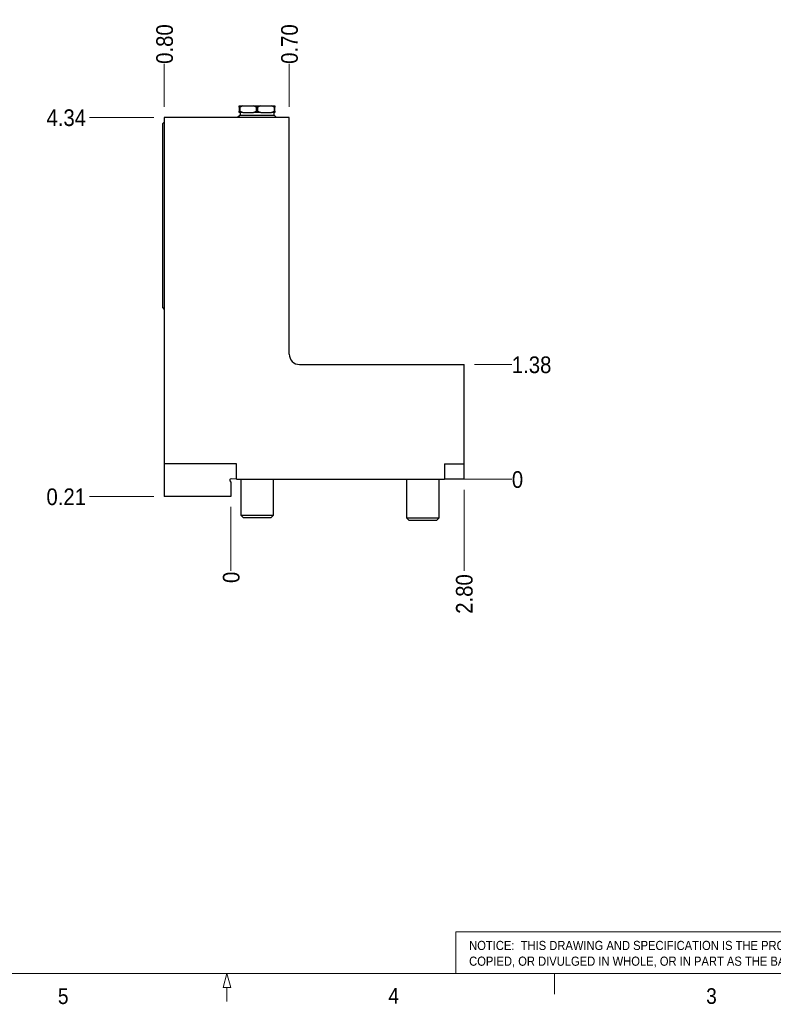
# Model space of a CAD drawing. Header units: inches. Extents: x 0.5 to 16.5, y 0.2 to 10.8.
# Tile 3 of 11: x 7.3 to 11.8, y 0.2 to 6.1. Entities that reach past the tile are written whole.
import ezdxf

# ---------------------------------------------------------------- set-up
doc = ezdxf.new("R2010")
doc.units = ezdxf.units.IN
doc.header["$MEASUREMENT"] = 0
doc.linetypes.add('SLD-Solid', pattern=[0])
doc.styles.add('SLDTEXTSTYLE2', font='GOTHIC.TTF', dxfattribs={"width": 0.913})
doc.dimstyles.new('SLDDIMSTYLE0', dxfattribs={"dimtxt": 0.1, "dimasz": 0.15, "dimexe": 0, "dimexo": 0.0625, "dimgap": 0.025, "dimtad": 0, "dimtih": 1, "dimtoh": 1, "dimdec": 0, "dimlfac": 2, "dimrnd": 1e-09, "dimdsep": 46, "dimtxsty": 'SLDTEXTSTYLE2', "dimblk1": 'NONE', "dimblk2": 'NONE', "dimsah": 1, "dimcen": 0.09, "dimadec": 0, "dimazin": 2, "dimtfac": 1, "dimtdec": 3, "dimtofl": 0, "dimtmove": 0, "dimatfit": 3, "dimldrblk": 'NONE', "dimfxl": 1, "dimfrac": 2, "dimtolj": 1, "dimtzin": 12, "dimarcsym": 0})
doc.dimstyles.new('SLDDIMSTYLE2', dxfattribs={"dimtxt": 0.1, "dimasz": 0.15, "dimexe": 0, "dimexo": 0.0625, "dimgap": 0.025, "dimtad": 0, "dimtih": 1, "dimtoh": 1, "dimlfac": 2, "dimrnd": 1e-09, "dimdsep": 46, "dimtxsty": 'SLDTEXTSTYLE2', "dimblk1": 'NONE', "dimblk2": 'NONE', "dimsah": 1, "dimcen": 0.09, "dimadec": 0, "dimazin": 2, "dimtfac": 1, "dimtdec": 3, "dimtofl": 0, "dimtmove": 0, "dimatfit": 3, "dimldrblk": 'NONE', "dimfxl": 1, "dimfrac": 2, "dimtolj": 1, "dimtzin": 12, "dimarcsym": 0})
doc.dimstyles.new('SLDDIMSTYLE3', dxfattribs={"dimtxt": 0.1, "dimasz": 0.15, "dimexe": 0, "dimexo": 0.0625, "dimgap": 0.025, "dimtad": 0, "dimtih": 1, "dimtoh": 1, "dimlfac": 2, "dimrnd": 1e-09, "dimzin": 12, "dimdsep": 46, "dimtxsty": 'SLDTEXTSTYLE2', "dimblk1": 'NONE', "dimblk2": 'NONE', "dimsah": 1, "dimcen": 0.09, "dimadec": 0, "dimazin": 3, "dimtfac": 1, "dimtdec": 3, "dimtofl": 0, "dimtmove": 0, "dimatfit": 3, "dimldrblk": 'NONE', "dimfxl": 1, "dimfrac": 2, "dimtolj": 1, "dimtzin": 12, "dimarcsym": 0})
doc.dimstyles.new('SLDDIMSTYLE6', dxfattribs={"dimtxt": 0.1, "dimasz": 0.15, "dimexe": 0, "dimexo": 0.0625, "dimgap": 0.025, "dimtad": 0, "dimtih": 1, "dimtoh": 1, "dimlfac": 2, "dimrnd": 1e-09, "dimzin": 0, "dimdsep": 46, "dimtxsty": 'SLDTEXTSTYLE2', "dimblk1": 'NONE', "dimblk2": 'NONE', "dimsah": 1, "dimcen": 0.09, "dimadec": 0, "dimazin": 0, "dimtfac": 1, "dimtdec": 3, "dimtofl": 0, "dimtmove": 0, "dimatfit": 3, "dimldrblk": 'NONE', "dimfxl": 1, "dimfrac": 2, "dimtolj": 1, "dimtzin": 12, "dimarcsym": 0})
doc.dimstyles.new('SLDDIMSTYLE7', dxfattribs={"dimtxt": 0.1, "dimasz": 0.15, "dimexe": 0, "dimexo": 0.0625, "dimgap": 0.025, "dimtad": 0, "dimtih": 1, "dimtoh": 1, "dimlfac": 2, "dimrnd": 1e-09, "dimzin": 4, "dimdsep": 46, "dimtxsty": 'SLDTEXTSTYLE2', "dimblk1": 'NONE', "dimblk2": 'NONE', "dimsah": 1, "dimcen": 0.09, "dimadec": 0, "dimazin": 1, "dimtfac": 1, "dimtdec": 3, "dimtofl": 0, "dimtmove": 0, "dimatfit": 3, "dimldrblk": 'NONE', "dimfxl": 1, "dimfrac": 2, "dimtolj": 1, "dimtzin": 12, "dimarcsym": 0})

# ---------------------------------------------------------------- blocks, each defined once
blk = doc.blocks.new('SW_NOTE_0')
at = {"color": 0, "linetype": 'Continuous', "lineweight": 0, "char_height": 0.055, "attachment_point": 1, "style": 'SLDTEXTSTYLE2'}
for s, insert in [('NOTICE:  THIS DRAWING AND SPECIFICATION IS THE PROPERTY OF COMMAND TOOLING SYSTEMS, LLC AND SHALL NOT BE REPRODUCED, ', (0, 0.0703)), ('COPIED, OR DIVULGED IN WHOLE, OR IN PART AS THE BASIS FOR MANUFACTURING OR SALE OF THE ITEM OR ITEMS DISCLOSED.', (0, -0.0241))]:
    blk.add_mtext(s, dxfattribs=dict(at, insert=insert))
blk = doc.blocks.new('_D_16')
at = {"color": 7, "linetype": 'SLD-Solid', "lineweight": 18}
for p, q in [((10.0148, 3.3658), (9.8179, 3.3658)), ((9.8179, 3.3658), (9.8618, 3.3658)), ((10.0148, 3.3658), (10.2116, 3.3658))]:
    blk.add_line(p, q, dxfattribs=at)
at = {"color": 7, "linetype": 'SLD-Solid', "lineweight": 18, "insert": (10.2116, 3.4142), "char_height": 0.1, "attachment_point": 1, "style": 'SLDTEXTSTYLE2'}
blk.add_mtext('0', dxfattribs=at)
blk = doc.blocks.new('_None')
blk = doc.blocks.new('_D_17')
at = {"color": 7, "linetype": 'SLD-Solid', "lineweight": 18}
blk.add_line((8.0618, 3.2625), (7.675, 3.2625), dxfattribs=at)
at = {"color": 7, "linetype": 'SLD-Solid', "lineweight": 18, "insert": (7.4164, 3.3108), "char_height": 0.1, "attachment_point": 1, "style": 'SLDTEXTSTYLE2'}
blk.add_mtext('0.21', dxfattribs=at)
blk = doc.blocks.new('_D_18')
at = {"color": 7, "linetype": 'SLD-Solid', "lineweight": 18}
blk.add_line((9.9868, 4.0548), (10.2116, 4.0548), dxfattribs=at)
at = {"color": 7, "linetype": 'SLD-Solid', "lineweight": 18, "insert": (10.2116, 4.1032), "char_height": 0.1, "attachment_point": 1, "style": 'SLDTEXTSTYLE2'}
blk.add_mtext('1.38', dxfattribs=at)
blk = doc.blocks.new('_D_19')
at = {"color": 7, "linetype": 'SLD-Solid', "lineweight": 18}
blk.add_line((8.0618, 5.5381), (7.675, 5.5381), dxfattribs=at)
at = {"color": 7, "linetype": 'SLD-Solid', "lineweight": 18, "insert": (7.4164, 5.5864), "char_height": 0.1, "attachment_point": 1, "style": 'SLDTEXTSTYLE2'}
blk.add_mtext('4.34', dxfattribs=at)
blk = doc.blocks.new('_D_20')
at = {"color": 7, "linetype": 'SLD-Solid', "lineweight": 18}
blk.add_line((8.5243, 3.2), (8.5243, 2.8169), dxfattribs=at)
at = {"color": 7, "linetype": 'SLD-Solid', "lineweight": 18, "insert": (8.4759, 2.743), "char_height": 0.1, "attachment_point": 1, "rotation": 90, "style": 'SLDTEXTSTYLE2'}
blk.add_mtext('0', dxfattribs=at)
blk = doc.blocks.new('_D_21')
at = {"color": 7, "linetype": 'SLD-Solid', "lineweight": 18}
blk.add_line((8.1243, 5.6006), (8.1243, 5.8596), dxfattribs=at)
at = {"color": 7, "linetype": 'SLD-Solid', "lineweight": 18, "insert": (8.0759, 5.8596), "char_height": 0.1, "attachment_point": 1, "rotation": 90, "style": 'SLDTEXTSTYLE2'}
blk.add_mtext('0.80', dxfattribs=at)
blk = doc.blocks.new('_D_22')
at = {"color": 7, "linetype": 'SLD-Solid', "lineweight": 18}
blk.add_line((8.8743, 5.6006), (8.8743, 5.8596), dxfattribs=at)
at = {"color": 7, "linetype": 'SLD-Solid', "lineweight": 18, "insert": (8.8259, 5.8596), "char_height": 0.1, "attachment_point": 1, "rotation": 90, "style": 'SLDTEXTSTYLE2'}
blk.add_mtext('0.70', dxfattribs=at)
blk = doc.blocks.new('_D_23')
at = {"color": 7, "linetype": 'SLD-Solid', "lineweight": 18}
blk.add_line((9.9243, 3.3033), (9.9243, 2.8169), dxfattribs=at)
at = {"color": 7, "linetype": 'SLD-Solid', "lineweight": 18, "insert": (9.8759, 2.5583), "char_height": 0.1, "attachment_point": 1, "rotation": 90, "style": 'SLDTEXTSTYLE2'}
blk.add_mtext('2.80', dxfattribs=at)

msp = doc.modelspace()

# ---------------------------------------------------------------- linework, layer by layer
at = {"color": 7, "linetype": 'SLD-Solid', "lineweight": 25}
for p, q in [((8.5745, 5.6074), (8.5959, 5.6074)), ((8.5795, 5.5999), (8.5745, 5.5999)), ((8.5745, 5.5999), (8.5745, 5.5756)), ((8.5745, 5.5756), (8.5795, 5.5756)), ((8.5959, 5.5681), (8.5745, 5.5681)), ((8.5792, 5.5681), (8.5792, 5.5525)), ((8.5795, 5.5756), (8.5795, 5.5999)), ((8.5959, 5.6074), (8.6604, 5.6074)), ((8.5959, 5.5681), (8.6604, 5.5681)), ((8.6604, 5.6074), (8.7031, 5.6074)), ((8.7031, 5.5681), (8.6604, 5.5681)), ((8.6868, 5.5999), (8.6767, 5.5999)), ((8.6767, 5.5999), (8.6767, 5.5756)), ((8.6767, 5.5756), (8.6868, 5.5756)), ((8.6868, 5.5756), (8.6868, 5.5999)), ((8.7031, 5.6074), (8.7676, 5.6074)), ((8.7031, 5.5681), (8.7676, 5.5681)), ((8.7676, 5.6074), (8.789, 5.6074)), ((8.789, 5.5681), (8.7676, 5.5681)), ((8.784, 5.5999), (8.784, 5.5756)), ((8.789, 5.5999), (8.784, 5.5999)), ((8.784, 5.5756), (8.789, 5.5756)), ((8.7842, 5.5525), (8.7842, 5.5681)), ((8.789, 5.5756), (8.789, 5.5999)), ((8.1243, 5.5104), (8.1125, 5.4987)), ((8.1125, 5.4987), (8.1125, 4.3963)), ((8.1243, 5.5381), (8.1243, 3.4593)), ((8.8743, 5.5381), (8.1243, 5.5381)), ((8.5792, 5.5525), (8.5648, 5.5381)), ((8.5792, 5.5525), (8.7842, 5.5525)), ((8.7987, 5.5381), (8.7842, 5.5525)), ((8.8743, 4.1173), (8.8743, 5.5381)), ((8.1125, 4.3963), (8.1243, 4.3846)), ((8.9368, 4.0548), (9.9243, 4.0548)), ((9.9243, 3.4593), (9.9243, 4.0548)), ((8.5573, 3.4593), (8.1243, 3.4593)), ((8.1243, 3.4593), (8.1243, 3.2625)), ((8.5573, 3.366), (8.5573, 3.4593)), ((9.8062, 3.4593), (9.9243, 3.4593)), ((9.8062, 3.4593), (9.8062, 3.3658)), ((9.9243, 3.3658), (9.9243, 3.4593)), ((8.5186, 3.3559), (8.5243, 3.3494)), ((8.5243, 3.3494), (8.5243, 3.2625)), ((8.5573, 3.366), (8.5248, 3.3683)), ((8.5573, 3.366), (8.5603, 3.3658)), ((8.5603, 3.3658), (9.8062, 3.3658)), ((8.5833, 3.3658), (8.5833, 3.1512)), ((8.7802, 3.1512), (8.7802, 3.3658)), ((9.5784, 3.3658), (9.5784, 3.1345)), ((9.7753, 3.1345), (9.7753, 3.3658)), ((9.9243, 3.3658), (9.8062, 3.3658)), ((8.5243, 3.2625), (8.1243, 3.2625)), ((8.5833, 3.1512), (8.5981, 3.1365)), ((8.5833, 3.1512), (8.7802, 3.1512)), ((8.5981, 3.1365), (8.7654, 3.1365)), ((8.7654, 3.1365), (8.7802, 3.1512)), ((9.5784, 3.1345), (9.5932, 3.1198)), ((9.5784, 3.1345), (9.7753, 3.1345)), ((9.7605, 3.1198), (9.7753, 3.1345)), ((9.5932, 3.1198), (9.7605, 3.1198))]:
    msp.add_line(p, q, dxfattribs=at)
at = {"color": 7, "linetype": 'SLD-Solid', "lineweight": 18}
for p, q in [((9.875, 0.4), (9.875, 0.65)), ((9.875, 0.65), (16.375, 0.65)), ((16.375, 0.4), (0.625, 0.4)), ((8.5, 0.4), (8.4772, 0.315)), ((8.5, 0.4), (8.5228, 0.315)), ((10.4688, 0.4), (10.4688, 0.275)), ((8.5228, 0.315), (8.4772, 0.315)), ((8.5, 0.315), (8.5, 0.23))]:
    msp.add_line(p, q, dxfattribs=at)
at = {"color": 7, "linetype": 'SLD-Solid', "lineweight": 25}
for centre, radius, start, end in [((8.9368, 4.1173), 0.0625, 180, 270), ((8.5243, 3.3608), 0.0075, 86, 221)]:
    msp.add_arc(centre, radius, start, end, dxfattribs=at)
for points, knots in [([(8.5745, 5.5999), (8.5745, 5.6013), (8.5745, 5.6041), (8.5745, 5.6063), (8.5745, 5.6074)], [0, 0, 0, 0, 0.499192, 1, 1, 1, 1]), ([(8.5745, 5.5681), (8.5745, 5.5692), (8.5745, 5.5714), (8.5745, 5.5742), (8.5745, 5.5756)], [0, 0, 0, 0, 0.499097, 1, 1, 1, 1]), ([(8.5959, 5.6074), (8.5931, 5.6063), (8.5876, 5.6041), (8.5822, 5.6013), (8.5795, 5.5999)], [0, 0, 0, 0, 0.499097, 1, 1, 1, 1]), ([(8.5795, 5.5756), (8.5822, 5.5742), (8.5875, 5.5714), (8.5931, 5.5692), (8.5959, 5.5681)], [0, 0, 0, 0, 0.499192, 1, 1, 1, 1]), ([(8.6767, 5.5999), (8.674, 5.6013), (8.6687, 5.6041), (8.6631, 5.6063), (8.6604, 5.6074)], [0, 0, 0, 0, 0.499192, 1, 1, 1, 1]), ([(8.6604, 5.5681), (8.6631, 5.5692), (8.6687, 5.5714), (8.674, 5.5742), (8.6767, 5.5756)], [0, 0, 0, 0, 0.499097, 1, 1, 1, 1]), ([(8.7031, 5.6074), (8.7004, 5.6063), (8.6948, 5.6041), (8.6895, 5.6013), (8.6868, 5.5999)], [0, 0, 0, 0, 0.499097, 1, 1, 1, 1]), ([(8.6868, 5.5756), (8.6895, 5.5742), (8.6948, 5.5714), (8.7004, 5.5692), (8.7031, 5.5681)], [0, 0, 0, 0, 0.499192, 1, 1, 1, 1]), ([(8.784, 5.5999), (8.7813, 5.6013), (8.776, 5.6041), (8.7704, 5.6063), (8.7676, 5.6074)], [0, 0, 0, 0, 0.499192, 1, 1, 1, 1]), ([(8.7676, 5.5681), (8.7704, 5.5692), (8.7759, 5.5714), (8.7813, 5.5742), (8.784, 5.5756)], [0, 0, 0, 0, 0.499097, 1, 1, 1, 1]), ([(8.789, 5.6074), (8.789, 5.6063), (8.789, 5.6041), (8.789, 5.6013), (8.789, 5.5999)], [0, 0, 0, 0, 0.499097, 1, 1, 1, 1]), ([(8.789, 5.5756), (8.789, 5.5742), (8.789, 5.5714), (8.789, 5.5692), (8.789, 5.5681)], [0, 0, 0, 0, 0.499192, 1, 1, 1, 1])]:
    msp.add_open_spline(points, degree=3, knots=knots, dxfattribs=at)

# ---------------------------------------------------------------- block references
at = {"color": 7, "linetype": 'Continuous', "lineweight": 0}
msp.add_blockref('SW_NOTE_0', (9.9551, 0.5246), dxfattribs=at)

# ---------------------------------------------------------------- texts
at = {"color": 7, "linetype": 'Continuous', "lineweight": 0, "char_height": 0.0938, "attachment_point": 1, "style": 'SLDTEXTSTYLE2'}
for s, insert in [('5', (7.4851, 0.3095)), ('4', (9.4701, 0.3126)), ('3', (11.3788, 0.3105))]:
    msp.add_mtext(s, dxfattribs=dict(at, insert=insert))

# ---------------------------------------------------------------- dimensions: what is measured, and where the dimension line sits
at = {"color": 7, "linetype": 'SLD-Solid', "lineweight": 18}
for feature_location, offset, dtype, origin, dimstyle, picture, middle in [((8.1243, 5.5381), (0, 0.3215), 1, (8.5243, 3.2625), 'SLDDIMSTYLE6', '_D_21', (8.1243, 5.9889)), ((8.8743, 5.5381), (0, 0.3215), 1, (8.5243, 3.2625), 'SLDDIMSTYLE6', '_D_22', (8.8743, 5.9889)), ((8.1243, 5.5381), (-0.4492, 0), 0, (9.9243, 3.3658), 'SLDDIMSTYLE3', '_D_19', (7.5457, 5.5381)), ((9.9243, 4.0548), (0.2874, 0), 0, (9.9243, 3.3658), 'SLDDIMSTYLE3', '_D_18', (10.3409, 4.0548)), ((9.924267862, 3.3658152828), (0.2873604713, 0), 0, (9.924267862, 3.3658152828), 'SLDDIMSTYLE0', '_D_16', (10.248572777, 3.3658152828)), ((8.1243, 3.2625), (-0.4492, 0), 0, (9.9243, 3.3658), 'SLDDIMSTYLE2', '_D_17', (7.5457, 3.2625)), ((9.9243, 3.3658), (0, -0.5489), 1, (8.5243, 3.2625), 'SLDDIMSTYLE7', '_D_23', (9.9243, 2.6876)), ((8.524267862, 3.2624688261), (0, -0.4455569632), 1, (8.524267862, 3.2624688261), 'SLDDIMSTYLE0', '_D_20', (8.524267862, 2.7799674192))]:
    dim = msp.add_ordinate_dim(feature_location=feature_location, offset=offset, dtype=dtype, origin=origin, dimstyle=dimstyle, dxfattribs=at)
    dim.commit()
    dim.dimension.update_dxf_attribs({"geometry": picture, "text_midpoint": middle})

doc.saveas('drawing.dxf')
